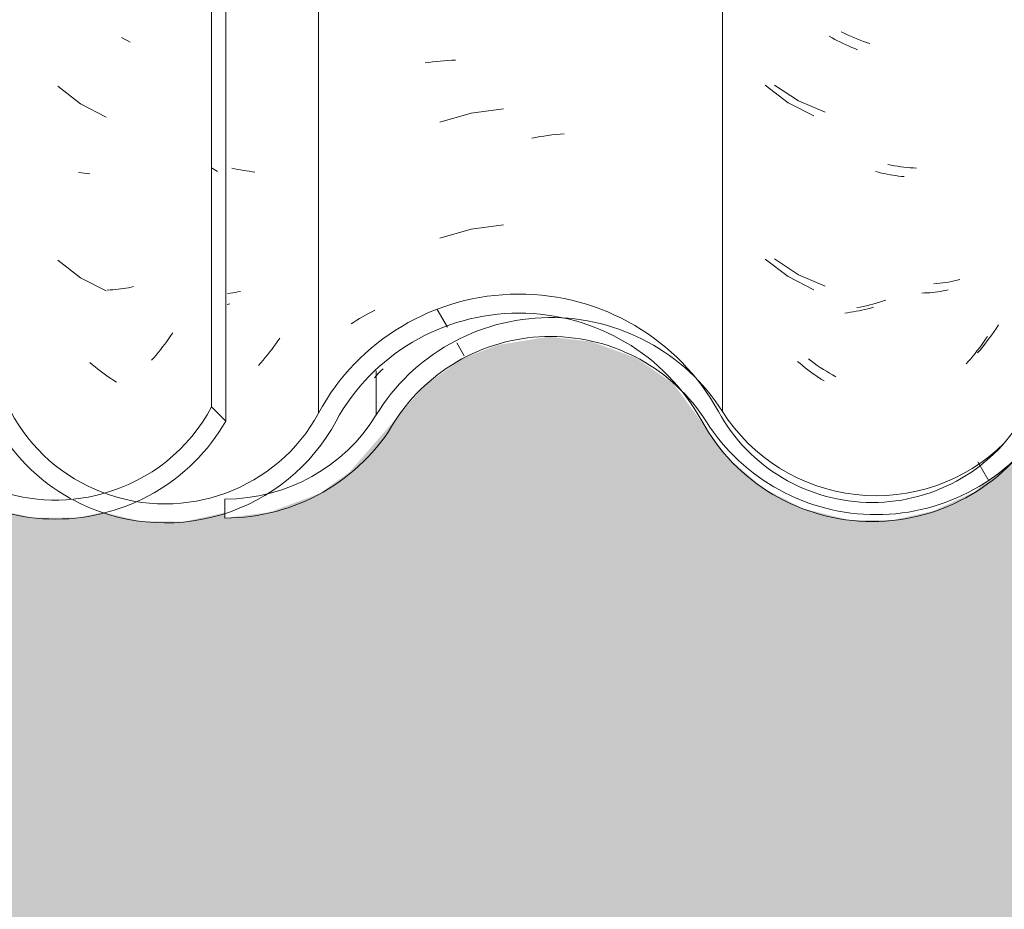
# Model space of a CAD drawing. Header units: metres. Extents: x 10.2 to 107.4, y -18.3 to 5.6.
# Tile 66 of 256: x 16.36 to 16.616, y 2.65 to 2.881. Entities that reach past the tile are written whole.
import ezdxf

# ---------------------------------------------------------------- set-up
doc = ezdxf.new("R2010")
doc.units = ezdxf.units.M
for name, color, linetype, lineweight in [('A-DETL-GENF', 7, 'Continuous', 5), ('A-GLAZ-CWMG', 7, 'Continuous', 5), ('A-WALL', 7, 'Continuous', 5)]:
    doc.layers.add(name, color=color, linetype=linetype, lineweight=lineweight)
pattern_1 = [(0, (32.697, 1.424), (0.4064, 0.10048), [0.01676, -0.28804, 0.01676, -0.28804, -1.626]), (0, (32.697, 1.424), (0.4064, 0.10048), [-0.6096, 0.01676, -0.59284, 0.01676, -0.28804, -0.7112]), (0, (32.697, 1.424), (0.4064, 0.10048), [-1.524, 0.01676, -0.18644, 0.01676, -0.49124]), (120.277, (32.85, 1.474), (-0.2911939, 0.2978186), [0.01663, -0.28565, 0.01663, -1.898]), (120.277, (32.85, 1.474), (-0.2911939, 0.2978186), [-0.3189, -0.28565, 0.01663, -0.58792, -1.008]), (120.277, (32.85, 1.474), (-0.2911939, 0.2978186), [-1.209, 0.01663, -0.28565, 0.01663, -0.68868]), (120.277, (32.85, 1.474), (-0.2911939, 0.2978186), [-1.528, -0.18489, 0.01663, -0.48717]), (239.723, (32.9, 1.675), (-0.11521126, -0.39830183), [0.01663, -0.28565, 0.01663, -1.898]), (239.723, (32.9, 1.675), (-0.11521126, -0.39830183), [-0.3189, -0.28565, 0.01663, -0.58792, -1.008]), (239.723, (32.9, 1.675), (-0.11521126, -0.39830183), [-1.209, 0.01663, -0.28565, 0.01663, -0.68868]), (239.723, (32.9, 1.675), (-0.11521126, -0.39830183), [-1.528, -0.18489, 0.01663, -0.48717])]

# ---------------------------------------------------------------- blocks, each defined once
blk = doc.blocks.new('FP_24-FACHADA 03')
at = {"layer": 'A-GLAZ-CWMG', "color": 9, "true_color": 0xc0c0c0}
for p, q in [((16.3763, 2.84143), (16.37555, 2.84153)), ((16.37704, 2.84134), (16.3763, 2.84143)), ((16.37778, 2.84127), (16.37704, 2.84134)), ((16.37851, 2.84121), (16.37778, 2.84127)), ((16.38373, 2.81102), (16.38303, 2.81099)), ((16.38444, 2.81107), (16.38373, 2.81102)), ((16.38514, 2.81113), (16.38444, 2.81107)), ((16.38583, 2.8112), (16.38514, 2.81113)), ((16.38652, 2.81129), (16.38583, 2.8112)), ((16.3872, 2.81138), (16.38652, 2.81129)), ((16.38788, 2.81149), (16.3872, 2.81138)), ((16.38855, 2.81161), (16.38788, 2.81149)), ((16.38921, 2.81175), (16.38855, 2.81161)), ((16.38987, 2.81189), (16.38921, 2.81175)), ((16.39902, 2.79839), (16.39849, 2.79765)), ((16.39954, 2.79914), (16.39902, 2.79839)), ((16.40005, 2.7999), (16.39954, 2.79914)), ((16.39684, 2.79548), (16.39628, 2.79477)), ((16.3974, 2.79619), (16.39684, 2.79548)), ((16.39795, 2.79691), (16.3974, 2.79619)), ((16.39849, 2.79765), (16.39795, 2.79691)), ((16.39511, 2.7934), (16.39452, 2.79273)), ((16.3957, 2.79408), (16.39511, 2.7934)), ((16.39628, 2.79477), (16.3957, 2.79408))]:
    blk.add_line(p, q, dxfattribs=at)
blk = doc.blocks.new('Rectangular Mullion - Telha Fibrocimento - Ondulada-1908998-FACHADA 03')
at = {"layer": 'A-GLAZ-CWMG', "true_color": 0xc0c0c0}
h = blk.add_hatch(dxfattribs=at)
h.set_pattern_fill('FP_3', color=9, style=0, pattern_type=2)
h.set_pattern_definition([(315.081, (25.172, -6.18), (0.2861737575, -0.270297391), [0.01667, -0.28643, 0.01667, -1.903]), (315.081, (25.172, -6.18), (0.2861737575, -0.270297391), [-0.31978, -0.28643, 0.01667, -0.58954, -1.01]), (315.081, (25.172, -6.18), (0.2861737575, -0.270297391), [-1.212, 0.01667, -0.28643, 0.01667, -0.69057]), (315.081, (25.172, -6.18), (0.2861737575, -0.270297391), [-1.532, -0.1854, 0.01667, -0.4885]), (126.286, (25.279, -6.28), (-0.205045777, 0.24913451), [0.00997, -0.17136, 0.00997, -1.138]), (126.286, (25.279, -6.28), (-0.205045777, 0.24913451), [-0.19131, -0.17136, 0.00997, -0.35269, -0.60444]), (126.286, (25.279, -6.28), (-0.205045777, 0.24913451), [-0.72533, 0.00997, -0.17136, 0.00997, -0.41314]), (126.286, (25.279, -6.28), (-0.205045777, 0.24913451), [-0.91664, -0.11092, 0.00997, -0.29225]), (147.695, (25.315, -6.285), (-0.081132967, 0.021153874), [0.00698, -0.11998, 0.00698, -0.79715]), (147.695, (25.315, -6.285), (-0.081132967, 0.021153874), [-0.13395, -0.11998, 0.00698, -0.24695, -0.42323]), (147.695, (25.315, -6.285), (-0.081132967, 0.021153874), [-0.50787, 0.00698, -0.11998, 0.00698, -0.28928]), (147.695, (25.315, -6.285), (-0.081132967, 0.021153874), [-0.64182, -0.07766, 0.00698, -0.20463])])
h.paths.add_polyline_path([(16.41382, 2.77693), (16.41357, 4.13243), (16.41014, 4.13584), (16.41014, 2.78059), (16.41374, 2.77701)])
h = blk.add_hatch(dxfattribs=at)
h.set_pattern_fill('FP_2', color=9, style=0, pattern_type=2)
h.set_pattern_definition(pattern_1)
h.paths.add_polyline_path([(15.64976, 2.7494), (15.66207, 2.74958), (15.67397, 2.75269), (15.68477, 2.75853), (15.69508, 2.76865), (15.70825, 2.78808), (15.71839, 2.79709), (15.73041, 2.80342), (15.74362, 2.8067), (15.75741, 2.8067), (15.77153, 2.80298), (15.78253, 2.79727), (15.79272, 2.78833), (15.80729, 2.76733), (15.81821, 2.75838), (15.82883, 2.75331), (15.83938, 2.75085), (15.85094, 2.75081), (15.86272, 2.75364), (15.87427, 2.75986), (15.8832, 2.76797), (15.89693, 2.78734), (15.90836, 2.79661), (15.91986, 2.80202), (15.93145, 2.80461), (15.94516, 2.80421), (15.95806, 2.80055), (15.96742, 2.79576), (15.97714, 2.78739), (15.99218, 2.7667), (16.00147, 2.75901), (16.01292, 2.7536), (16.02344, 2.75119), (16.0349, 2.75118), (16.04714, 2.75427), (16.05826, 2.76031), (16.06107, 2.76336), (16.05396, 2.7586), (16.04305, 2.75427), (16.04234, 2.75676), (16.03819, 2.75365), (16.02991, 2.75262), (16.0156, 2.75476), (16.01201, 2.75617), (16.01292, 2.75866), (16.01221, 2.75902), (16.00637, 2.76203), (16.00448, 2.75922), (15.99272, 2.7684), (15.98528, 2.77738), (15.98893, 2.77941), (15.98078, 2.79078), (15.96944, 2.80026), (15.95598, 2.80668), (15.94346, 2.80955), (15.92978, 2.8095), (15.9161, 2.80614), (15.90361, 2.79967), (15.8926, 2.78985), (15.87871, 2.77022), (15.87051, 2.76315), (15.86048, 2.75814), (15.85026, 2.75571), (15.83938, 2.75576), (15.82705, 2.7593), (15.81921, 2.7634), (15.81082, 2.77093), (15.79635, 2.79173), (15.78499, 2.8016), (15.77047, 2.80866), (15.75679, 2.81176), (15.74168, 2.81143), (15.72711, 2.80743), (15.71397, 2.80003), (15.70207, 2.78808), (15.69383, 2.77531), (15.68851, 2.7682), (15.68002, 2.76122), (15.67009, 2.75644), (15.65929, 2.75416), (15.64825, 2.75449), (15.63717, 2.75766), (15.62799, 2.76277), (15.61994, 2.77025), (15.61393, 2.77941), (15.60349, 2.79202), (15.5934, 2.79966), (15.57988, 2.80519), (15.56538, 2.80707), (15.55088, 2.80519), (15.53737, 2.79966), (15.52576, 2.79087), (15.50932, 2.77031), (15.49973, 2.76336), (15.4887, 2.75901), (15.47691, 2.75752), (15.46396, 2.75946), (15.45409, 2.76336), (15.4445, 2.77031), (15.42845, 2.78966), (15.41546, 2.79827), (15.40506, 2.80228), (15.39173, 2.80384), (15.37842, 2.80202), (15.36601, 2.79695), (15.3553, 2.78894), (15.3396, 2.76944), (15.33016, 2.76249), (15.31924, 2.75814), (15.30757, 2.75665), (15.30757, 2.75171), (15.32078, 2.75343), (15.3331, 2.75847), (15.34368, 2.76648), (15.35948, 2.7861), (15.36922, 2.79309), (15.38041, 2.79745), (15.39235, 2.79892), (15.40506, 2.7971), (15.41546, 2.79299), (15.42517, 2.78596), (15.44113, 2.7667), (15.45178, 2.75901), (15.46512, 2.75408), (15.47701, 2.75261), (15.49005, 2.75427), (15.50226, 2.75912), (15.51284, 2.76684), (15.52835, 2.78645), (15.53761, 2.79404), (15.55012, 2.79966), (15.56015, 2.80188), (15.57218, 2.8017), (15.58383, 2.79874), (15.59446, 2.79318), (15.60349, 2.78531), (15.6175, 2.76563), (15.628, 2.75706), (15.63777, 2.75214), (15.64896, 2.74958)])
h.paths.add_polyline_path([(16.11838, 2.80707), (16.11557, 2.80429), (16.12188, 2.80431), (16.12077, 2.80519)])
h.paths.add_polyline_path([(16.2139, 2.75151), (16.21164, 2.75416), (16.21229, 2.75416), (16.22437, 2.75706), (16.22772, 2.75892), (16.21724, 2.75642), (16.20576, 2.75659), (16.19413, 2.75986), (16.18638, 2.76379), (16.17821, 2.77075), (16.16383, 2.79064), (16.15328, 2.79967), (16.13908, 2.8064), (16.12669, 2.80921), (16.11338, 2.80919), (16.09839, 2.80519), (16.08744, 2.79958), (16.07692, 2.79053), (16.06779, 2.77693), (16.06983, 2.77875), (16.07325, 2.77693), (16.07473, 2.7824), (16.06983, 2.77941), (16.07895, 2.79053), (16.08081, 2.78737), (16.09024, 2.79549), (16.0884, 2.79817), (16.09037, 2.79958), (16.09061, 2.79568), (16.10156, 2.80129), (16.1006, 2.80384), (16.10496, 2.80533), (16.11959, 2.80691), (16.1269, 2.80596), (16.12709, 2.80421), (16.14088, 2.80045), (16.15042, 2.79561), (16.15762, 2.78947), (16.15819, 2.79064), (16.16689, 2.77936), (16.16632, 2.77874), (16.16749, 2.77712), (16.16843, 2.77712), (16.17445, 2.7675), (16.18516, 2.75891), (16.19598, 2.75388), (16.20646, 2.75152), (16.21229, 2.75151)])
h.paths.add_polyline_path([(16.36362, 2.75178), (16.37569, 2.75182), (16.38183, 2.75331), (16.38005, 2.75375), (16.3743, 2.75676), (16.36285, 2.75706), (16.35418, 2.75901), (16.34443, 2.7638), (16.33609, 2.77073), (16.32351, 2.78786), (16.31555, 2.79465), (16.30619, 2.7994), (16.29539, 2.80184), (16.28341, 2.80135), (16.27523, 2.79911), (16.27139, 2.79709), (16.2611, 2.78786), (16.25361, 2.77693), (16.24997, 2.77693), (16.24548, 2.77075), (16.24225, 2.768), (16.24662, 2.76659), (16.23731, 2.76379), (16.23963, 2.76023), (16.23862, 2.75892), (16.24189, 2.76122), (16.24973, 2.7682), (16.26154, 2.78446), (16.26861, 2.79052), (16.27693, 2.79475), (16.28669, 2.79693), (16.29597, 2.79679), (16.30619, 2.79388), (16.3128, 2.79052), (16.31988, 2.78446), (16.33236, 2.76744), (16.34143, 2.75983), (16.35418, 2.75401)])
h.paths.add_polyline_path([(16.38005, 2.75375), (16.38602, 2.75473), (16.38083, 2.75576)])
h.paths.add_polyline_path([(16.38709, 2.75451), (16.3977, 2.75983), (16.40678, 2.76744), (16.41357, 2.77718), (16.41014, 2.78059), (16.40326, 2.77111), (16.39584, 2.76456), (16.38623, 2.75948), (16.38187, 2.75836), (16.38672, 2.75665), (16.38687, 2.75576)])
h.paths.add_polyline_path([(16.03441, 2.75501), (16.03799, 2.75698), (16.03427, 2.75609)])
h.paths.add_polyline_path([(16.06584, 2.76684), (16.06584, 2.76765), (16.06462, 2.76804)])
h.paths.add_polyline_path([(16.17445, 2.7675), (16.17445, 2.76885), (16.17521, 2.76815)])
at = {"layer": 'A-GLAZ-CWMG'}
for p, q in [((16.41014, 2.78059), (16.41014, 4.13584)), ((16.41382, 2.77693), (16.41382, 4.13218)), ((16.41382, 2.77693), (16.41014, 2.78059))]:
    blk.add_line(p, q, dxfattribs=at)
for major_axis, start_param, end_param in [((0.04586, 0), 4.985559, 5.798286), ((0.04586, 0), 3.656214, 4.984891), ((0.05086, 0), 3.657256, 5.767522)]:
    blk.add_ellipse((16.36957, 2.80174), major_axis=major_axis, ratio=0.988936, start_param=start_param, end_param=end_param, dxfattribs=at)
blk.add_blockref('FP_24-FACHADA 03', (0, 0), dxfattribs=at)
blk = doc.blocks.new('FP_32-FACHADA 03')
at = {"layer": 'A-GLAZ-CWMG', "color": 9, "true_color": 0xc0c0c0}
for p, q in [((16.38747, 2.87623), (16.38675, 2.87665)), ((16.3882, 2.87583), (16.38747, 2.87623)), ((16.38893, 2.87544), (16.3882, 2.87583)), ((16.37016, 2.86396), (16.37607, 2.85939)), ((16.37607, 2.85939), (16.38273, 2.85597)), ((16.37016, 2.81875), (16.37607, 2.81418)), ((16.37607, 2.81418), (16.38273, 2.81076)), ((16.41497, 2.81015), (16.41429, 2.81006)), ((16.41565, 2.81025), (16.41497, 2.81015)), ((16.41633, 2.81036), (16.41565, 2.81025)), ((16.417, 2.81049), (16.41633, 2.81036)), ((16.41766, 2.81062), (16.417, 2.81049)), ((16.4279, 2.79852), (16.42739, 2.79777)), ((16.42579, 2.79555), (16.42523, 2.79483)), ((16.42633, 2.79628), (16.42579, 2.79555)), ((16.42687, 2.79702), (16.42633, 2.79628)), ((16.42739, 2.79777), (16.42687, 2.79702)), ((16.4241, 2.79343), (16.42352, 2.79274)), ((16.42467, 2.79413), (16.4241, 2.79343)), ((16.42523, 2.79483), (16.42467, 2.79413)), ((16.37917, 2.79158), (16.37851, 2.79214)), ((16.37984, 2.79102), (16.37917, 2.79158)), ((16.38051, 2.79048), (16.37984, 2.79102)), ((16.38119, 2.78995), (16.38051, 2.79048)), ((16.42293, 2.79207), (16.42233, 2.7914)), ((16.42352, 2.79274), (16.42293, 2.79207)), ((16.38188, 2.78943), (16.38119, 2.78995)), ((16.38257, 2.78893), (16.38188, 2.78943)), ((16.38327, 2.78844), (16.38257, 2.78893)), ((16.38397, 2.78796), (16.38327, 2.78844)), ((16.38468, 2.78749), (16.38397, 2.78796)), ((16.38539, 2.78704), (16.38468, 2.78749))]:
    blk.add_line(p, q, dxfattribs=at)
blk = doc.blocks.new('FP_33-FACHADA 03')
at = {"layer": 'A-GLAZ-CWMG', "color": 9, "true_color": 0xc0c0c0}
for p, q in [((16.46563, 2.87003), (16.4666, 2.87018)), ((16.4666, 2.87018), (16.46758, 2.87031)), ((16.46758, 2.87031), (16.46856, 2.87043)), ((16.46856, 2.87043), (16.46955, 2.87053)), ((16.46955, 2.87053), (16.47055, 2.87061)), ((16.47055, 2.87061), (16.47155, 2.87068)), ((16.47155, 2.87068), (16.47256, 2.87072)), ((16.47256, 2.87072), (16.47358, 2.87075)), ((16.47763, 2.85696), (16.46951, 2.85465)), ((16.48601, 2.85812), (16.47763, 2.85696)), ((16.49337, 2.85049), (16.49443, 2.85069)), ((16.49443, 2.85069), (16.49548, 2.85087)), ((16.49548, 2.85087), (16.49653, 2.85104)), ((16.49653, 2.85104), (16.49759, 2.85118)), ((16.49759, 2.85118), (16.49863, 2.85131)), ((16.49863, 2.85131), (16.49968, 2.85142)), ((16.49968, 2.85142), (16.50072, 2.85151)), ((16.50072, 2.85151), (16.50176, 2.85158)), ((16.47763, 2.82682), (16.46951, 2.8245)), ((16.48601, 2.82798), (16.47763, 2.82682)), ((16.45178, 2.80533), (16.4526, 2.80573)), ((16.44714, 2.80267), (16.44788, 2.80315)), ((16.44788, 2.80315), (16.44863, 2.80361)), ((16.44863, 2.80361), (16.4494, 2.80406)), ((16.4494, 2.80406), (16.45018, 2.8045)), ((16.45018, 2.8045), (16.45097, 2.80492)), ((16.45097, 2.80492), (16.45178, 2.80533)), ((16.44641, 2.80218), (16.44714, 2.80267))]:
    blk.add_line(p, q, dxfattribs=at)
blk = doc.blocks.new('FP_34-FACHADA 03')
at = {"layer": 'A-GLAZ-CWMG', "color": 9, "true_color": 0xc0c0c0}
for p, q in [((16.57144, 2.87657), (16.57072, 2.87698)), ((16.57217, 2.87617), (16.57144, 2.87657)), ((16.5729, 2.87578), (16.57217, 2.87617)), ((16.57364, 2.87541), (16.5729, 2.87578)), ((16.57437, 2.87505), (16.57364, 2.87541)), ((16.57511, 2.8747), (16.57437, 2.87505)), ((16.57586, 2.87437), (16.57511, 2.8747)), ((16.5766, 2.87405), (16.57586, 2.87437)), ((16.57735, 2.87375), (16.5766, 2.87405)), ((16.57809, 2.87345), (16.57735, 2.87375)), ((16.5541, 2.86425), (16.56002, 2.8597)), ((16.56002, 2.8597), (16.56669, 2.8563)), ((16.58353, 2.8416), (16.58278, 2.8418)), ((16.58428, 2.84142), (16.58353, 2.8416)), ((16.58503, 2.84126), (16.58428, 2.84142)), ((16.58578, 2.84111), (16.58503, 2.84126)), ((16.58652, 2.84097), (16.58578, 2.84111)), ((16.58727, 2.84084), (16.58652, 2.84097)), ((16.58801, 2.84073), (16.58727, 2.84084)), ((16.58876, 2.84064), (16.58801, 2.84073)), ((16.5895, 2.84055), (16.58876, 2.84064)), ((16.59023, 2.84048), (16.5895, 2.84055)), ((16.5541, 2.81903), (16.56002, 2.81448)), ((16.56002, 2.81448), (16.56669, 2.81108)), ((16.6003, 2.81076), (16.59963, 2.81065)), ((16.60097, 2.81089), (16.6003, 2.81076)), ((16.60163, 2.81102), (16.60097, 2.81089)), ((16.59547, 2.81023), (16.59476, 2.8102)), ((16.59618, 2.81026), (16.59547, 2.81023)), ((16.59688, 2.81031), (16.59618, 2.81026)), ((16.59757, 2.81038), (16.59688, 2.81031)), ((16.59826, 2.81046), (16.59757, 2.81038)), ((16.59895, 2.81054), (16.59826, 2.81046)), ((16.59963, 2.81065), (16.59895, 2.81054)), ((16.57848, 2.8056), (16.57773, 2.80546)), ((16.57923, 2.80576), (16.57848, 2.8056)), ((16.57998, 2.80594), (16.57923, 2.80576)), ((16.58073, 2.80612), (16.57998, 2.80594)), ((16.58148, 2.80632), (16.58073, 2.80612)), ((16.58223, 2.80654), (16.58148, 2.80632)), ((16.5755, 2.8051), (16.57476, 2.80501)), ((16.57624, 2.80521), (16.5755, 2.8051)), ((16.57698, 2.80533), (16.57624, 2.80521)), ((16.57773, 2.80546), (16.57698, 2.80533)), ((16.61136, 2.79818), (16.61084, 2.79743)), ((16.61188, 2.79893), (16.61136, 2.79818)), ((16.60976, 2.79596), (16.60921, 2.79524)), ((16.6103, 2.79669), (16.60976, 2.79596)), ((16.61084, 2.79743), (16.6103, 2.79669)), ((16.60749, 2.79315), (16.6069, 2.79247)), ((16.60807, 2.79384), (16.60749, 2.79315)), ((16.60864, 2.79453), (16.60807, 2.79384)), ((16.60921, 2.79524), (16.60864, 2.79453)), ((16.56313, 2.79189), (16.56247, 2.79246)), ((16.5638, 2.79134), (16.56313, 2.79189)), ((16.56448, 2.7908), (16.5638, 2.79134)), ((16.56516, 2.79027), (16.56448, 2.7908)), ((16.56585, 2.78976), (16.56516, 2.79027)), ((16.6069, 2.79247), (16.6063, 2.79181)), ((16.56654, 2.78925), (16.56585, 2.78976)), ((16.56724, 2.78876), (16.56654, 2.78925)), ((16.56794, 2.78829), (16.56724, 2.78876)), ((16.56865, 2.78782), (16.56794, 2.78829)), ((16.56936, 2.78737), (16.56865, 2.78782))]:
    blk.add_line(p, q, dxfattribs=at)
blk = doc.blocks.new('Rectangular Mullion - Telha Fibrocimento - Ondulada-V25-FACHADA 03')
at = {"layer": 'A-GLAZ-CWMG', "true_color": 0xc0c0c0}
h = blk.add_hatch(dxfattribs=at)
h.set_pattern_fill('FP_2', color=9, style=0, pattern_type=2)
h.set_pattern_definition(pattern_1)
h.paths.add_polyline_path([(16.38005, 2.75375), (16.38083, 2.75576), (16.38602, 2.75473), (16.38183, 2.75404)])
h.paths.add_polyline_path([(16.17445, 2.7675), (16.17521, 2.76815), (16.17409, 2.76918), (16.17431, 2.76817)])
h.paths.add_polyline_path([(16.06584, 2.76684), (16.06584, 2.76765), (16.06604, 2.76747)])
h.paths.add_polyline_path([(16.20276, 2.7494), (16.21507, 2.74958), (16.22697, 2.75269), (16.23897, 2.75963), (16.23963, 2.76023), (16.23777, 2.76393), (16.24683, 2.76678), (16.24249, 2.7682), (16.24683, 2.7726), (16.25, 2.77696), (16.25365, 2.77698), (16.26304, 2.78967), (16.27139, 2.79709), (16.28547, 2.80393), (16.29662, 2.8067), (16.31041, 2.8067), (16.32453, 2.80298), (16.33625, 2.79664), (16.34572, 2.78833), (16.36029, 2.76733), (16.37001, 2.75901), (16.38186, 2.75331), (16.39238, 2.75085), (16.40394, 2.75081), (16.41572, 2.75364), (16.42647, 2.75917), (16.4362, 2.76797), (16.44993, 2.78734), (16.46136, 2.79661), (16.47286, 2.80202), (16.48445, 2.80461), (16.49816, 2.80421), (16.51106, 2.80055), (16.52042, 2.79576), (16.53014, 2.78739), (16.54518, 2.7667), (16.55447, 2.75901), (16.56592, 2.7536), (16.57644, 2.75119), (16.5879, 2.75118), (16.60014, 2.75427), (16.61126, 2.76031), (16.61407, 2.76336), (16.60696, 2.7586), (16.59605, 2.75427), (16.59534, 2.75676), (16.59119, 2.75365), (16.58291, 2.75262), (16.5686, 2.75476), (16.56501, 2.75617), (16.56592, 2.75866), (16.56521, 2.75902), (16.55937, 2.76203), (16.55748, 2.75922), (16.54572, 2.7684), (16.53828, 2.77738), (16.54193, 2.77941), (16.53378, 2.79078), (16.52313, 2.79992), (16.50876, 2.80673), (16.49646, 2.80955), (16.48278, 2.8095), (16.4691, 2.80614), (16.45661, 2.79967), (16.44531, 2.78943), (16.43171, 2.77022), (16.42351, 2.76315), (16.41357, 2.75816), (16.40326, 2.75571), (16.38958, 2.75576), (16.38703, 2.75489), (16.38623, 2.75728), (16.38005, 2.7593), (16.37221, 2.7634), (16.36408, 2.77055), (16.34935, 2.79173), (16.33609, 2.80257), (16.32347, 2.80866), (16.30979, 2.81176), (16.29468, 2.81143), (16.28011, 2.80743), (16.26587, 2.79899), (16.25496, 2.78791), (16.24548, 2.77351), (16.24151, 2.7682), (16.23302, 2.76122), (16.22298, 2.75642), (16.21253, 2.75377), (16.2139, 2.75151), (16.20576, 2.75152), (16.19382, 2.75449), (16.1835, 2.75975), (16.17445, 2.7675), (16.17189, 2.77185), (16.16819, 2.77748), (16.16749, 2.77712), (16.16632, 2.77874), (16.16693, 2.77941), (16.15795, 2.79064), (16.15762, 2.78947), (16.15042, 2.79561), (16.13908, 2.80136), (16.12669, 2.80431), (16.12669, 2.80599), (16.11838, 2.80707), (16.10388, 2.80519), (16.1006, 2.80384), (16.10156, 2.80129), (16.09054, 2.79564), (16.09024, 2.79956), (16.0884, 2.79817), (16.09024, 2.79549), (16.08081, 2.78737), (16.07849, 2.79053), (16.06983, 2.77941), (16.07473, 2.7824), (16.07325, 2.77693), (16.06946, 2.77895), (16.06232, 2.77031), (16.05273, 2.76336), (16.0417, 2.75901), (16.02991, 2.75752), (16.01694, 2.75948), (16.00676, 2.7636), (15.99722, 2.77065), (15.98239, 2.78852), (15.98893, 2.77941), (15.98561, 2.77699), (15.99516, 2.76595), (16.00474, 2.75902), (16.00637, 2.76203), (16.01223, 2.75901), (16.01292, 2.75866), (16.01217, 2.7561), (16.0187, 2.75401), (16.03001, 2.75261), (16.03819, 2.75365), (16.04234, 2.75676), (16.04305, 2.75427), (16.05526, 2.75912), (16.06584, 2.76684), (16.08228, 2.78721), (16.09061, 2.79404), (16.10312, 2.79966), (16.11394, 2.80187), (16.12518, 2.8017), (16.13683, 2.79874), (16.14746, 2.79318), (16.15649, 2.78531), (16.17193, 2.76441), (16.181, 2.75706), (16.19305, 2.75162), (16.20125, 2.74974)])
h.paths.add_polyline_path([(16.67138, 2.80707), (16.66857, 2.80429), (16.67488, 2.80431), (16.67377, 2.80519)])
h.paths.add_polyline_path([(16.7669, 2.75151), (16.76464, 2.75416), (16.76574, 2.75425), (16.77737, 2.75706), (16.78072, 2.75892), (16.77024, 2.75642), (16.75876, 2.75659), (16.74713, 2.75986), (16.73938, 2.76379), (16.73083, 2.77128), (16.71656, 2.79087), (16.70628, 2.79967), (16.69208, 2.8064), (16.67969, 2.80921), (16.66638, 2.80919), (16.65139, 2.80519), (16.64044, 2.79958), (16.62992, 2.79053), (16.62079, 2.77693), (16.62283, 2.77875), (16.62625, 2.77693), (16.62773, 2.7824), (16.62283, 2.77941), (16.63195, 2.79053), (16.63381, 2.78737), (16.64324, 2.79549), (16.6414, 2.79817), (16.64337, 2.79958), (16.64361, 2.79568), (16.65456, 2.80129), (16.6536, 2.80384), (16.65796, 2.80533), (16.67259, 2.80691), (16.6799, 2.80596), (16.68009, 2.80421), (16.69388, 2.80045), (16.70342, 2.79561), (16.71062, 2.78947), (16.71119, 2.79064), (16.71989, 2.77936), (16.71932, 2.77874), (16.72049, 2.77712), (16.72143, 2.77712), (16.72745, 2.7675), (16.73816, 2.75891), (16.74898, 2.75388), (16.75946, 2.75152), (16.76529, 2.75151)])
h.paths.add_polyline_path([(15.86057, 2.75171), (15.87427, 2.75363), (15.8861, 2.75847), (15.89668, 2.76648), (15.91248, 2.7861), (15.92222, 2.79309), (15.93341, 2.79745), (15.94535, 2.79892), (15.95806, 2.7971), (15.97013, 2.79178), (15.97714, 2.78739), (15.9665, 2.79623), (15.95427, 2.80202), (15.94473, 2.80384), (15.93142, 2.80202), (15.91737, 2.79572), (15.9083, 2.78894), (15.8926, 2.76944), (15.88258, 2.76226), (15.86674, 2.75571), (15.86057, 2.75312)])
h.paths.add_polyline_path([(16.92852, 2.75178), (16.93483, 2.75331), (16.93305, 2.75375), (16.9273, 2.75676), (16.91585, 2.75706), (16.90504, 2.76006), (16.89743, 2.7638), (16.88909, 2.77073), (16.87651, 2.78786), (16.86855, 2.79465), (16.85773, 2.79975), (16.84839, 2.80184), (16.83641, 2.80135), (16.82823, 2.79911), (16.82439, 2.79709), (16.8141, 2.78786), (16.80661, 2.77693), (16.80297, 2.77693), (16.79848, 2.77075), (16.79525, 2.768), (16.79962, 2.76659), (16.79031, 2.76379), (16.79263, 2.76023), (16.79162, 2.75892), (16.79451, 2.7609), (16.80273, 2.7682), (16.81454, 2.78446), (16.82161, 2.79052), (16.82993, 2.79475), (16.83903, 2.79693), (16.84897, 2.79679), (16.85919, 2.79388), (16.8658, 2.79052), (16.87288, 2.78446), (16.88536, 2.76744), (16.89443, 2.75983), (16.90718, 2.75401), (16.9178, 2.75178), (16.92521, 2.75178)])
h.paths.add_polyline_path([(16.93305, 2.75375), (16.93902, 2.75473), (16.93383, 2.75576)])
h.paths.add_polyline_path([(16.94009, 2.75451), (16.9507, 2.75983), (16.95978, 2.76744), (16.96657, 2.77718), (16.96314, 2.78059), (16.95626, 2.77111), (16.94884, 2.76456), (16.93923, 2.75948), (16.93487, 2.75836), (16.93973, 2.75662), (16.93988, 2.75574)])
h.paths.add_polyline_path([(16.58741, 2.75501), (16.59099, 2.75698), (16.58727, 2.75609)])
h.paths.add_polyline_path([(16.03441, 2.75501), (16.03434, 2.7561), (16.03637, 2.75609), (16.0349, 2.75528)])
h.paths.add_polyline_path([(16.61884, 2.76684), (16.61884, 2.76765), (16.61559, 2.77004)])
h.paths.add_polyline_path([(16.72745, 2.7675), (16.72745, 2.76885), (16.72821, 2.76815)])
h.paths.add_polyline_path([(16.11557, 2.80429), (16.11838, 2.80707), (16.12189, 2.8043), (16.11838, 2.80429)])
at = {"layer": 'A-GLAZ-CWMG'}
blk.add_line((16.43797, 2.77902), (16.43797, 4.13427), dxfattribs=at)
for centre, major_axis, start_param, end_param in [((16.49005, 2.75157), (0.05902, 0), 0.497168, 2.651943), ((16.49005, 2.75157), (0.05402, 0), 0.495792, 2.647005), ((16.39804, 2.80022), (0.04532, 0), 3.624607, 4.347215), ((16.39804, 2.80022), (0.04532, 0), 4.347552, 5.790408), ((16.58193, 2.80069), (0.04542, 0), 3.635147, 5.786308), ((16.39804, 2.80022), (0.05032, 0), 3.622189, 4.204193), ((16.39804, 2.80022), (0.05032, 0), 4.217073, 5.79602), ((16.58193, 2.80069), (0.05042, 0), 3.63698, 5.786507)]:
    blk.add_ellipse(centre, major_axis=major_axis, ratio=0.988936, start_param=start_param, end_param=end_param, dxfattribs=at)
for name in ['FP_33-FACHADA 03', 'FP_34-FACHADA 03', 'FP_32-FACHADA 03']:
    blk.add_blockref(name, (0, 0), dxfattribs=at)
blk = doc.blocks.new('FP_39-FACHADA 03')
at = {"layer": 'A-GLAZ-CWMG', "color": 9, "true_color": 0xc0c0c0}
for p, q in [((16.41617, 2.84253), (16.41542, 2.84271)), ((16.41692, 2.84237), (16.41617, 2.84253)), ((16.41767, 2.84222), (16.41692, 2.84237)), ((16.41842, 2.84209), (16.41767, 2.84222)), ((16.41917, 2.84196), (16.41842, 2.84209)), ((16.41991, 2.84186), (16.41917, 2.84196)), ((16.42066, 2.84176), (16.41991, 2.84186)), ((16.4214, 2.84168), (16.42066, 2.84176)), ((16.41488, 2.80743), (16.41422, 2.80723))]:
    blk.add_line(p, q, dxfattribs=at)
blk = doc.blocks.new('FP_40-FACHADA 03')
at = {"layer": 'A-GLAZ-CWMG', "color": 9, "true_color": 0xc0c0c0}
for p, q in [((16.45414, 2.78997), (16.45473, 2.79054)), ((16.45247, 2.78818), (16.45301, 2.78879)), ((16.45301, 2.78879), (16.45356, 2.78938)), ((16.45356, 2.78938), (16.45414, 2.78997))]:
    blk.add_line(p, q, dxfattribs=at)
blk = doc.blocks.new('FP_41-FACHADA 03')
at = {"layer": 'A-GLAZ-CWMG', "color": 9, "true_color": 0xc0c0c0}
for p, q in [((16.57461, 2.87775), (16.57379, 2.87816)), ((16.57544, 2.87736), (16.57461, 2.87775)), ((16.57626, 2.87698), (16.57544, 2.87736)), ((16.57709, 2.87662), (16.57626, 2.87698)), ((16.57792, 2.87627), (16.57709, 2.87662)), ((16.57876, 2.87594), (16.57792, 2.87627)), ((16.57959, 2.87563), (16.57876, 2.87594)), ((16.58043, 2.87534), (16.57959, 2.87563)), ((16.58127, 2.87506), (16.58043, 2.87534)), ((16.55647, 2.86428), (16.56275, 2.86017)), ((16.56275, 2.86017), (16.56967, 2.85722)), ((16.58681, 2.84348), (16.58597, 2.84365)), ((16.58764, 2.84332), (16.58681, 2.84348)), ((16.58847, 2.84318), (16.58764, 2.84332)), ((16.5893, 2.84306), (16.58847, 2.84318)), ((16.59013, 2.84295), (16.5893, 2.84306)), ((16.59096, 2.84286), (16.59013, 2.84295)), ((16.59178, 2.84279), (16.59096, 2.84286)), ((16.5926, 2.84273), (16.59178, 2.84279)), ((16.59341, 2.84269), (16.5926, 2.84273)), ((16.55647, 2.81907), (16.56275, 2.81495)), ((16.56275, 2.81495), (16.56967, 2.81201)), ((16.60323, 2.81335), (16.60249, 2.8132)), ((16.60396, 2.81352), (16.60323, 2.81335)), ((16.60468, 2.8137), (16.60396, 2.81352)), ((16.59868, 2.81267), (16.5979, 2.81261)), ((16.59945, 2.81274), (16.59868, 2.81267)), ((16.60022, 2.81284), (16.59945, 2.81274)), ((16.60098, 2.81294), (16.60022, 2.81284)), ((16.60174, 2.81307), (16.60098, 2.81294)), ((16.60249, 2.8132), (16.60174, 2.81307)), ((16.58543, 2.80836), (16.58459, 2.80808)), ((16.57873, 2.80658), (16.5779, 2.80643)), ((16.57956, 2.80674), (16.57873, 2.80658)), ((16.5804, 2.80692), (16.57956, 2.80674)), ((16.58124, 2.80712), (16.5804, 2.80692)), ((16.58208, 2.80734), (16.58124, 2.80712)), ((16.58291, 2.80757), (16.58208, 2.80734)), ((16.58375, 2.80782), (16.58291, 2.80757)), ((16.58459, 2.80808), (16.58375, 2.80782)), ((16.61417, 2.80107), (16.6136, 2.80023)), ((16.61473, 2.80193), (16.61417, 2.80107)), ((16.61242, 2.79857), (16.61181, 2.79776)), ((16.61302, 2.79939), (16.61242, 2.79857)), ((16.6136, 2.80023), (16.61302, 2.79939)), ((16.60992, 2.7954), (16.60927, 2.79464)), ((16.61057, 2.79618), (16.60992, 2.7954)), ((16.6112, 2.79696), (16.61057, 2.79618)), ((16.61181, 2.79776), (16.6112, 2.79696)), ((16.56607, 2.79252), (16.5653, 2.7931)), ((16.56684, 2.79196), (16.56607, 2.79252)), ((16.56762, 2.79142), (16.56684, 2.79196)), ((16.5684, 2.79088), (16.56762, 2.79142)), ((16.56919, 2.79037), (16.5684, 2.79088)), ((16.56999, 2.78987), (16.56919, 2.79037)), ((16.57079, 2.78939), (16.56999, 2.78987)), ((16.5716, 2.78892), (16.57079, 2.78939)), ((16.57241, 2.78846), (16.5716, 2.78892))]:
    blk.add_line(p, q, dxfattribs=at)
blk = doc.blocks.new('Rectangular Mullion - Telha Fibrocimento - Ondulada-V38-FACHADA 03')
at = {"layer": 'A-GLAZ-CWMG', "true_color": 0xc0c0c0}
h = blk.add_hatch(dxfattribs=at)
h.set_pattern_fill('FP_2', color=9, style=0, pattern_type=2)
h.set_pattern_definition(pattern_1)
h.paths.add_polyline_path([(16.93305, 2.75375), (16.93383, 2.75576), (16.93902, 2.75473), (16.93483, 2.75404)])
h.paths.add_polyline_path([(16.72745, 2.7675), (16.72821, 2.76815), (16.72709, 2.76918), (16.72731, 2.76817)])
h.paths.add_polyline_path([(16.61884, 2.76684), (16.61884, 2.76765), (16.61904, 2.76747)])
h.paths.add_polyline_path([(16.75576, 2.7494), (16.76807, 2.74958), (16.77997, 2.75269), (16.79197, 2.75963), (16.79263, 2.76023), (16.79077, 2.76393), (16.79983, 2.76678), (16.79549, 2.7682), (16.79983, 2.7726), (16.803, 2.77696), (16.80665, 2.77698), (16.81604, 2.78967), (16.826, 2.79794), (16.83847, 2.80393), (16.84962, 2.8067), (16.86341, 2.8067), (16.87753, 2.80298), (16.88945, 2.79647), (16.89872, 2.78833), (16.91329, 2.76733), (16.92234, 2.75936), (16.93483, 2.75331), (16.94538, 2.75085), (16.95694, 2.75081), (16.96872, 2.75364), (16.97947, 2.75917), (16.9892, 2.76797), (17.00293, 2.78734), (17.01436, 2.79661), (17.02586, 2.80202), (17.03745, 2.80461), (17.05116, 2.80421), (17.06406, 2.80055), (17.07342, 2.79576), (17.08314, 2.78739), (17.09818, 2.7667), (17.10744, 2.75902), (17.11892, 2.7536), (17.12944, 2.75119), (17.14324, 2.75175), (17.15314, 2.75427), (17.16426, 2.76031), (17.16707, 2.76336), (17.15996, 2.7586), (17.14905, 2.75427), (17.14834, 2.75676), (17.14324, 2.75353), (17.13591, 2.75262), (17.1216, 2.75476), (17.11801, 2.75617), (17.11892, 2.75866), (17.11821, 2.75902), (17.11237, 2.76203), (17.11048, 2.75922), (17.09872, 2.7684), (17.09128, 2.77738), (17.09493, 2.77941), (17.08678, 2.79078), (17.07613, 2.79992), (17.06198, 2.80668), (17.04946, 2.80955), (17.03578, 2.8095), (17.0221, 2.80614), (17.00961, 2.79967), (16.9986, 2.78985), (16.98462, 2.77015), (16.97651, 2.76315), (16.96648, 2.75814), (16.95626, 2.75571), (16.94258, 2.75576), (16.94003, 2.75489), (16.93923, 2.75728), (16.93305, 2.7593), (16.92521, 2.7634), (16.91708, 2.77055), (16.90235, 2.79173), (16.88909, 2.80257), (16.87647, 2.80866), (16.86279, 2.81176), (16.84768, 2.81143), (16.83311, 2.80743), (16.81887, 2.79899), (16.80807, 2.78808), (16.79848, 2.77351), (16.79428, 2.768), (16.78602, 2.76122), (16.77598, 2.75642), (16.76553, 2.75377), (16.7669, 2.75151), (16.75876, 2.75152), (16.74682, 2.75449), (16.7365, 2.75975), (16.72745, 2.7675), (16.72489, 2.77185), (16.72119, 2.77748), (16.72049, 2.77712), (16.71932, 2.77874), (16.71993, 2.77941), (16.71095, 2.79064), (16.71062, 2.78947), (16.70342, 2.79561), (16.69208, 2.80136), (16.67969, 2.80431), (16.67969, 2.80599), (16.67138, 2.80707), (16.65688, 2.80519), (16.6536, 2.80384), (16.65456, 2.80129), (16.64354, 2.79564), (16.64324, 2.79956), (16.6414, 2.79817), (16.64324, 2.79549), (16.63381, 2.78737), (16.63149, 2.79053), (16.62283, 2.77941), (16.62773, 2.7824), (16.62625, 2.77693), (16.62246, 2.77895), (16.61532, 2.77031), (16.60393, 2.76265), (16.5947, 2.75901), (16.58291, 2.75752), (16.56994, 2.75948), (16.55976, 2.7636), (16.55022, 2.77065), (16.53539, 2.78852), (16.54193, 2.77941), (16.53861, 2.77699), (16.54816, 2.76595), (16.55774, 2.75902), (16.55937, 2.76203), (16.56523, 2.75901), (16.56592, 2.75866), (16.56517, 2.7561), (16.5717, 2.75401), (16.58301, 2.75261), (16.59119, 2.75365), (16.59534, 2.75676), (16.59605, 2.75427), (16.60826, 2.75912), (16.61884, 2.76684), (16.63565, 2.78752), (16.64361, 2.79404), (16.65612, 2.79966), (16.66694, 2.80187), (16.68032, 2.80116), (16.68983, 2.79874), (16.70046, 2.79318), (16.70949, 2.78531), (16.72493, 2.76441), (16.734, 2.75706), (16.74605, 2.75162), (16.75425, 2.74974)])
h.paths.add_polyline_path([(17.22438, 2.80707), (17.22157, 2.80429), (17.22788, 2.80431), (17.22677, 2.80519)])
h.paths.add_polyline_path([(17.3199, 2.75151), (17.31764, 2.75416), (17.31829, 2.75416), (17.33037, 2.75706), (17.33359, 2.75889), (17.32324, 2.75642), (17.31176, 2.75659), (17.30013, 2.75986), (17.29238, 2.76379), (17.28421, 2.77075), (17.26956, 2.79087), (17.25928, 2.79967), (17.24508, 2.8064), (17.23269, 2.80921), (17.21938, 2.80919), (17.20583, 2.80592), (17.19344, 2.79958), (17.18292, 2.79053), (17.17379, 2.77693), (17.17583, 2.77875), (17.17925, 2.77693), (17.18073, 2.7824), (17.17583, 2.77941), (17.18495, 2.79053), (17.18681, 2.78737), (17.19624, 2.79549), (17.1944, 2.79817), (17.19637, 2.79958), (17.19661, 2.79568), (17.20756, 2.80129), (17.20669, 2.80388), (17.21096, 2.80533), (17.22559, 2.80691), (17.2329, 2.80596), (17.23309, 2.80421), (17.24688, 2.80045), (17.25642, 2.79561), (17.26362, 2.78947), (17.26419, 2.79064), (17.27289, 2.77936), (17.27232, 2.77874), (17.27349, 2.77712), (17.27443, 2.77712), (17.28045, 2.7675), (17.29116, 2.75891), (17.30198, 2.75388), (17.31246, 2.75152), (17.31829, 2.75151)])
h.paths.add_polyline_path([(16.41357, 2.75171), (16.42678, 2.75343), (16.4391, 2.75847), (16.44968, 2.76648), (16.46548, 2.7861), (16.47522, 2.79309), (16.48641, 2.79745), (16.49835, 2.79892), (16.51106, 2.7971), (16.52313, 2.79178), (16.53014, 2.78739), (16.5195, 2.79623), (16.50727, 2.80202), (16.49773, 2.80384), (16.48442, 2.80202), (16.47037, 2.79572), (16.46002, 2.78734), (16.44531, 2.76922), (16.43558, 2.76226), (16.41974, 2.75571), (16.41357, 2.75312)])
h.paths.add_polyline_path([(17.48152, 2.75178), (17.48783, 2.75331), (17.48605, 2.75375), (17.4803, 2.75676), (17.46885, 2.75706), (17.45804, 2.76006), (17.45043, 2.7638), (17.44209, 2.77073), (17.42876, 2.7885), (17.42155, 2.79465), (17.41219, 2.7994), (17.40139, 2.80184), (17.38941, 2.80135), (17.38123, 2.79911), (17.37739, 2.79709), (17.3671, 2.78786), (17.35961, 2.77693), (17.35597, 2.77693), (17.35148, 2.77075), (17.34825, 2.768), (17.35262, 2.76659), (17.34331, 2.76379), (17.34563, 2.76023), (17.34462, 2.75892), (17.34789, 2.76122), (17.35573, 2.7682), (17.36754, 2.78446), (17.37461, 2.79052), (17.38293, 2.79475), (17.39203, 2.79693), (17.40197, 2.79679), (17.41219, 2.79388), (17.4188, 2.79052), (17.42588, 2.78446), (17.43836, 2.76744), (17.44743, 2.75983), (17.46018, 2.75401), (17.4708, 2.75178), (17.47821, 2.75178)])
h.paths.add_polyline_path([(17.48605, 2.75375), (17.49202, 2.75473), (17.48683, 2.75576)])
h.paths.add_polyline_path([(17.49309, 2.75451), (17.5037, 2.75983), (17.51278, 2.76744), (17.51982, 2.77693), (17.51614, 2.78059), (17.50926, 2.77111), (17.50184, 2.76456), (17.49221, 2.75947), (17.48787, 2.75836), (17.49273, 2.75662), (17.49288, 2.75574)])
h.paths.add_polyline_path([(16.58741, 2.75501), (16.58734, 2.7561), (16.58937, 2.75609), (16.5879, 2.75528)])
h.paths.add_polyline_path([(17.14041, 2.75501), (17.14324, 2.7568), (17.14027, 2.75609)])
h.paths.add_polyline_path([(17.17184, 2.76684), (17.17184, 2.76765), (17.16859, 2.77004)])
h.paths.add_polyline_path([(17.28045, 2.7675), (17.28045, 2.76885), (17.28121, 2.76815)])
h.paths.add_polyline_path([(16.66857, 2.80429), (16.67138, 2.80707), (16.67489, 2.8043), (16.67138, 2.80429)])
at = {"layer": 'A-GLAZ-CWMG'}
for p, q in [((16.54299, 2.77941), (16.54299, 4.13466)), ((16.45296, 2.77853), (16.45296, 2.78997)), ((16.41357, 2.75665), (16.41357, 2.75171))]:
    blk.add_line(p, q, dxfattribs=at)
for centre, major_axis, start_param, end_param in [((16.49825, 2.75157), (0.05286, 0), 0.561652, 2.599777), ((16.49825, 2.75157), (0.04788, 0), 0.560893, 2.57643), ((16.41357, 2.80228), (0.04614, 0), 4.712389, 5.735618), ((16.58291, 2.80408), (0.04708, 0), 3.700093, 5.498213), ((16.41357, 2.80228), (-0.05114, 0), 1.570796, 2.616447), ((16.58291, 2.80408), (0.05205, 0), 3.701092, 5.7276)]:
    blk.add_ellipse(centre, major_axis=major_axis, ratio=0.988936, start_param=start_param, end_param=end_param, dxfattribs=at)
for name in ['FP_41-FACHADA 03', 'FP_40-FACHADA 03', 'FP_39-FACHADA 03']:
    blk.add_blockref(name, (0, 0), dxfattribs=at)

msp = doc.modelspace()

# ---------------------------------------------------------------- hatches: boundary and pattern name
at = {"layer": 'A-DETL-GENF', "true_color": 0xdbcc9e}
h = msp.add_hatch(color=9, dxfattribs=at)
h.paths.add_polyline_path([(15.48304, 2.62), (18.23504, 2.62), (18.23504, 2.68), (11.23504, 2.68), (11.23504, 2.62), (15.47004, 2.62)])
h.paths.add_polyline_path([(11.43286, 4.62375), (14.27494, 4.62375), (14.27494, 4.80375), (14.11994, 4.80375), (14.11974, 4.71375), (11.33555, 4.71375), (11.33555, 4.62375), (11.39004, 4.62375)])
at = {"layer": 'A-WALL', "true_color": 0xdbcc9e}
msp.add_hatch(color=9, dxfattribs=at).paths.add_polyline_path([(15.3331, 2.68), (18.08004, 2.68), (18.08004, 2.80421), (18.07282, 2.80421), (18.07282, 2.77693), (18.06578, 2.76744), (18.05484, 2.7589), (18.04523, 2.75431), (18.03452, 2.75178), (18.02262, 2.75178), (18.01104, 2.75451), (18.00043, 2.75983), (17.99136, 2.76744), (17.97888, 2.78446), (17.9718, 2.79052), (17.96348, 2.79475), (17.95439, 2.79693), (17.94445, 2.79679), (17.93423, 2.79388), (17.92761, 2.79052), (17.92054, 2.78446), (17.9081, 2.76733), (17.89762, 2.75892), (17.88672, 2.75386), (17.8762, 2.7515), (17.86476, 2.75152), (17.85313, 2.75433), (17.84118, 2.76088), (17.83345, 2.7675), (17.81908, 2.78737), (17.80942, 2.79561), (17.79808, 2.80136), (17.78569, 2.80421), (17.77266, 2.80421), (17.75883, 2.8004), (17.74924, 2.79549), (17.73962, 2.78721), (17.72531, 2.76724), (17.71428, 2.75844), (17.70379, 2.75356), (17.69323, 2.75118), (17.68189, 2.75119), (17.67022, 2.75401), (17.65955, 2.75948), (17.6505, 2.76728), (17.63614, 2.78739), (17.62642, 2.79576), (17.61498, 2.80161), (17.60246, 2.80421), (17.58739, 2.80408), (17.5751, 2.80058), (17.56563, 2.79572), (17.55593, 2.78734), (17.54158, 2.76709), (17.53247, 2.75917), (17.51984, 2.75319), (17.50922, 2.75081), (17.49782, 2.75085), (17.48783, 2.75327), (17.48152, 2.75178), (17.46962, 2.75178), (17.45804, 2.75451), (17.44743, 2.75983), (17.43836, 2.76744), (17.42588, 2.78446), (17.4188, 2.79052), (17.41048, 2.79475), (17.40139, 2.79693), (17.39145, 2.79679), (17.38123, 2.79388), (17.37297, 2.78911), (17.36725, 2.78407), (17.35408, 2.76647), (17.3438, 2.75851), (17.32909, 2.75168), (17.32107, 2.74958), (17.30725, 2.74974), (17.29661, 2.75222), (17.28421, 2.75902), (17.27516, 2.7675), (17.26249, 2.78531), (17.25235, 2.79376), (17.24283, 2.79874), (17.23118, 2.8017), (17.21832, 2.8017), (17.20583, 2.79851), (17.19624, 2.79374), (17.18662, 2.7855), (17.17184, 2.76683), (17.16126, 2.75842), (17.15079, 2.75356), (17.14023, 2.75118), (17.12889, 2.75119), (17.1168, 2.75422), (17.10655, 2.75948), (17.0975, 2.76728), (17.08314, 2.78671), (17.07342, 2.7934), (17.06198, 2.79757), (17.05073, 2.79885), (17.03742, 2.79668), (17.02822, 2.79309), (17.01848, 2.7861), (16.99903, 2.76372), (16.9921, 2.75847), (16.97824, 2.75323), (16.96657, 2.75171), (16.96657, 2.75312), (16.95622, 2.75081), (16.94482, 2.75085), (16.93483, 2.75327), (16.92852, 2.75178), (16.91662, 2.75178), (16.90504, 2.75451), (16.89443, 2.75983), (16.88536, 2.76744), (16.87288, 2.78446), (16.8658, 2.79052), (16.85748, 2.79475), (16.84839, 2.79693), (16.83845, 2.79679), (16.82823, 2.79388), (16.81997, 2.78911), (16.81425, 2.78407), (16.80108, 2.76647), (16.7908, 2.75851), (16.77609, 2.75168), (16.76807, 2.74958), (16.75425, 2.74974), (16.74361, 2.75222), (16.73121, 2.75902), (16.72216, 2.7675), (16.70949, 2.78531), (16.6991, 2.79389), (16.68983, 2.79874), (16.67818, 2.8017), (16.66532, 2.8017), (16.65283, 2.79851), (16.64324, 2.79374), (16.63362, 2.7855), (16.61884, 2.76683), (16.60826, 2.75842), (16.59779, 2.75356), (16.58723, 2.75118), (16.57589, 2.75119), (16.5638, 2.75422), (16.55355, 2.75948), (16.5445, 2.76728), (16.53014, 2.78671), (16.52042, 2.7934), (16.50876, 2.7976), (16.49773, 2.79885), (16.48442, 2.79668), (16.47522, 2.79309), (16.46548, 2.7861), (16.44603, 2.76372), (16.43829, 2.75814), (16.42524, 2.75323), (16.41357, 2.75171), (16.41357, 2.75312), (16.40322, 2.75081), (16.39182, 2.75085), (16.38183, 2.75327), (16.37552, 2.75178), (16.36362, 2.75178), (16.35204, 2.75451), (16.34143, 2.75983), (16.33236, 2.76744), (16.31841, 2.78572), (16.3128, 2.79052), (16.30448, 2.79475), (16.29539, 2.79693), (16.28545, 2.79679), (16.27523, 2.79388), (16.26697, 2.78911), (16.26125, 2.78407), (16.24808, 2.76647), (16.2378, 2.75851), (16.22309, 2.75168), (16.21507, 2.74958), (16.20125, 2.74974), (16.19061, 2.75222), (16.17821, 2.75902), (16.16916, 2.7675), (16.15649, 2.78531), (16.14635, 2.79376), (16.13683, 2.79874), (16.12518, 2.8017), (16.11232, 2.8017), (16.09983, 2.79851), (16.09024, 2.79374), (16.08062, 2.7855), (16.06584, 2.76683), (16.05526, 2.75842), (16.04479, 2.75356), (16.03423, 2.75118), (16.02289, 2.75119), (16.0108, 2.75422), (16.00055, 2.75948), (15.9915, 2.76728), (15.97714, 2.78671), (15.96742, 2.7934), (15.95598, 2.79757), (15.94473, 2.79885), (15.93142, 2.79668), (15.92222, 2.79309), (15.91248, 2.7861), (15.89303, 2.76372), (15.8861, 2.75847), (15.87224, 2.75323), (15.86057, 2.75171), (15.86057, 2.75312), (15.85022, 2.75081), (15.83882, 2.75085), (15.82705, 2.75375), (15.81634, 2.75936), (15.80729, 2.76733), (15.79272, 2.78833), (15.78253, 2.79727), (15.77047, 2.80353), (15.76766, 2.80421), (15.73362, 2.80421), (15.73041, 2.80342), (15.71839, 2.79709), (15.70825, 2.78808), (15.69383, 2.76678), (15.68392, 2.75808), (15.67397, 2.75269), (15.66207, 2.74958), (15.64825, 2.74974), (15.63761, 2.75222), (15.6268, 2.75766), (15.6175, 2.76563), (15.60349, 2.78531), (15.59335, 2.79376), (15.58383, 2.79874), (15.57218, 2.8017), (15.55932, 2.8017), (15.54841, 2.79928), (15.53737, 2.79384), (15.52835, 2.78645), (15.51284, 2.76684), (15.50226, 2.75912), (15.4887, 2.7541), (15.47691, 2.75262), (15.46396, 2.75422), (15.45174, 2.75902), (15.44113, 2.7667), (15.42517, 2.78596), (15.41546, 2.79299), (15.40389, 2.79745), (15.39173, 2.79885), (15.37842, 2.79668), (15.36922, 2.79309), (15.35948, 2.7861), (15.34368, 2.76648), (15.33229, 2.75814), (15.31924, 2.75323), (15.31504, 2.75268), (15.31504, 2.68), (15.33016, 2.68)])

# ---------------------------------------------------------------- block references
at = {"layer": 'A-GLAZ-CWMG'}
for name in ['Rectangular Mullion - Telha Fibrocimento - Ondulada-1908998-FACHADA 03', 'Rectangular Mullion - Telha Fibrocimento - Ondulada-V25-FACHADA 03', 'Rectangular Mullion - Telha Fibrocimento - Ondulada-V38-FACHADA 03']:
    msp.add_blockref(name, (0, 0), dxfattribs=at)

doc.saveas('drawing.dxf')
